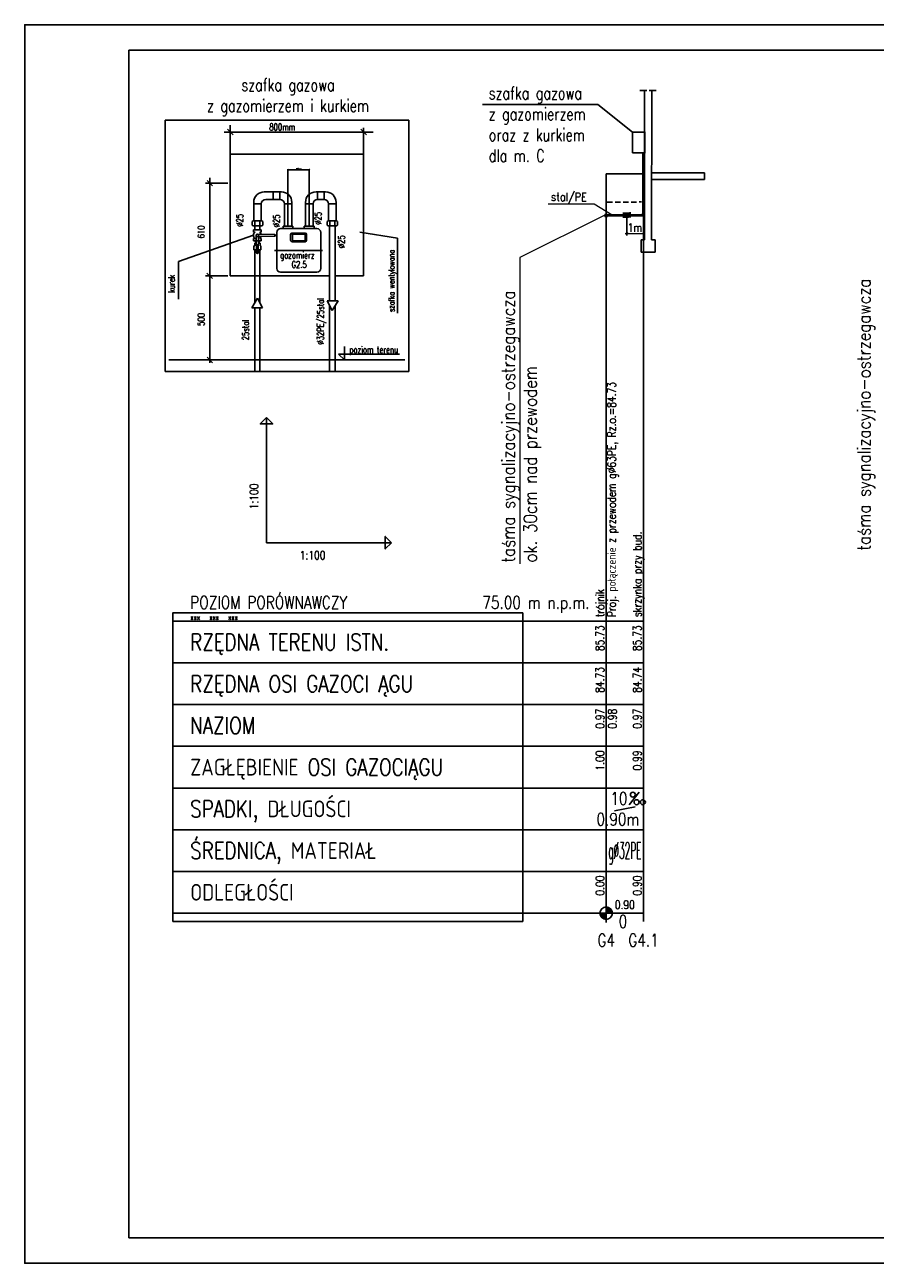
# Model space of a CAD drawing. Extents: x -2340 to 12549, y -755 to 9303.
# Tile 7 of 8: x 8349 to 10390, y 6333 to 9303. Entities that reach past the tile are written whole.
import ezdxf
from ezdxf.enums import TextEntityAlignment as Align

# ---------------------------------------------------------------- set-up
doc = ezdxf.new("R2010")
doc.units = 0
doc.header["$LTSCALE"] = 0.1
doc.header["$MEASUREMENT"] = 0
for name, pattern in [('4003', [3, 2, -1]), ('CENTER', [50.8, 31.75, -6.35, 6.35, -6.35]), ('DASHED', [19.05, 12.7, -6.35]), ('DASHED2', [9.525, 6.35, -3.175])]:
    doc.linetypes.add(name, pattern=pattern)
doc.layers.get('0').update_dxf_attribs({"linetype": 'CONTINUOUS'})
doc.layers.get('Defpoints').update_dxf_attribs({"linetype": 'CONTINUOUS'})
for name, color, linetype in [('#op-kan-san', 3, 'CONTINUOUS'), ('02_OPIS', 3, 'CONTINUOUS'), ('05_ODNOSNIKI', 255, 'CONTINUOUS'), ('_odnosniki', 8, 'CONTINUOUS'), ('_TABELA', 7, 'CONTINUOUS'), ('BUDYNKI', 7, 'CONTINUOUS'), ('LICZBY', 7, 'CONTINUOUS'), ('LINIE_ODN', 7, 'CONTINUOUS'), ('LINIE_TABELI', 7, 'CONTINUOUS'), ('ODCINKI', 2, 'CONTINUOUS'), ('Odnośniki', 255, 'CONTINUOUS'), ('OPIS_PZ', 7, 'CONTINUOUS'), ('OPIS_WL', 7, 'CONTINUOUS'), ('OPISRZĘDNA', 3, 'CONTINUOUS'), ('OSIE', 7, 'CENTER'), ('TER_ISTN', 8, 'CONTINUOUS'), ('TEREN', 6, 'CONTINUOUS'), ('WEZLY', 2, 'CONTINUOUS'), ('WYMIARY', 7, 'CONTINUOUS')]:
    doc.layers.add(name, color=color, linetype=linetype)
doc.layers.add('gaz', color=2, linetype='CONTINUOUS', lineweight=25)
doc.styles.add('ROMANS', font='romans', dxfattribs={"width": 0.8})
doc.styles.get("Standard").update_dxf_attribs({"font": 'txt.shx'})
doc.styles.add('STYL1', font='SIMPLEX.SHX', dxfattribs={"width": 0.8})
doc.styles.add('STYL10', font='SIMPLEX.SHX', dxfattribs={"width": 0.8})
doc.styles.add('STYL13', font='SIMPLEX.SHX', dxfattribs={"width": 0.8})
doc.styles.add('STYL15', font='SIMPLEX.SHX', dxfattribs={"width": 0.8})
doc.styles.add('STYL17', font='SIMPLEX.SHX', dxfattribs={"width": 0.8})
doc.styles.add('STYL2', font='SIMPLEX.SHX', dxfattribs={"width": 0.8})
doc.styles.add('STYL3', font='SIMPLEX.SHX', dxfattribs={"width": 0.8})
doc.styles.add('STYL4', font='SIMPLEX.SHX', dxfattribs={"width": 0.8})
doc.styles.add('STYL5', font='SIMPLEX.SHX', dxfattribs={"width": 0.8})
doc.styles.add('STYL6', font='SIMPLEX.SHX', dxfattribs={"width": 0.8})
doc.styles.add('STYL7', font='SIMPLEX.SHX', dxfattribs={"width": 0.8})
doc.styles.add('STYL8', font='SIMPLEX.SHX', dxfattribs={"width": 0.8})
doc.dimstyles.new('ISO-25', dxfattribs={"dimtxt": 2.5, "dimasz": 2.5, "dimexe": 1.25, "dimexo": 0.625, "dimtad": 1, "dimdec": 4, "dimdsep": 46, "dimtxsty": 'Standard', "dimcen": 2.5, "dimadec": 0, "dimazin": 0, "dimtfac": 1, "dimtdec": 4, "dimtmove": 0, "dimatfit": 3, "dimfxl": 1, "dimtolj": 1, "dimtzin": 0, "dimarcsym": 0})

# ---------------------------------------------------------------- blocks, each defined once
blk = doc.blocks.new('_OBLIQUE')
at = {"color": 0, "linetype": 'ByBlock'}
blk.add_line((-0.5, -0.5), (0.5, 0.5), dxfattribs=at)
blk = doc.blocks.new('*D26')
at = {"layer": 'Defpoints', "color": 0}
for p in [(9031.9, 8955.2), (8980.8, 8819.9), (9031.9, 8819.9)]:
    blk.add_point(p, dxfattribs=at)
at = {"layer": 'LINIE_TABELI', "color": 0, "lineweight": -2, "ltscale": 50}
for p, q in [((8980.8, 8820.5), (8980.8, 8956.4)), ((8980.8, 8955.2), (9031.9, 8955.2)), ((9031.9, 8820.5), (9031.9, 8956.4))]:
    blk.add_line(p, q, dxfattribs=at)
at = {"layer": 'LINIE_TABELI', "color": 0, "lineweight": -2, "xscale": 2.5, "yscale": 2.5, "zscale": 2.5, "rotation": 180}
blk.add_blockref('_OBLIQUE', (8980.8, 8955.2), dxfattribs=at)
at = {"layer": 'LINIE_TABELI', "color": 0, "lineweight": -2, "xscale": 2.5, "yscale": 2.5, "zscale": 2.5}
blk.add_blockref('_OBLIQUE', (9031.9, 8955.2), dxfattribs=at)
at = {"layer": 'LINIE_TABELI', "color": 0, "insert": (9006.4, 8957.1), "char_height": 2.5, "attachment_point": 5}
blk.add_mtext('\\A1;130mm', dxfattribs=at)

msp = doc.modelspace()

# ---------------------------------------------------------------- hatches: boundary and pattern name
at = {"layer": 'TER_ISTN'}
msp.add_hatch(color=7, dxfattribs=at).paths.add_polyline_path([(9784.55386, 8839.15409), (9804.4872, 8840.13231), (9803.82577, 8853.61048), (9783.89242, 8852.63226)])

# ---------------------------------------------------------------- linework, layer by layer
at = {"layer": '#op-kan-san', "color": 7}
for q in [(9447.94301, 9112.04032), (9807.38981, 9045.4921)]:
    msp.add_line((9724.50046, 9112.04032), q, dxfattribs=at)
msp.add_line((9833.94664, 8801.86512), (9790.56385, 8802.10268))
at = {"layer": '05_ODNOSNIKI', "color": 7}
for p, q in [((9243.78667, 8791.38877), (9153.54872, 8805.70452)), ((9243.78667, 8611.54431), (9243.78667, 8791.38877))]:
    msp.add_line(p, q, dxfattribs=at)
at = {"layer": '_odnosniki', "color": 7, "lineweight": 0}
for p, q in [((9739.89981, 8845.4921), (9537.70492, 8744.80167)), ((9537.70492, 8744.80167), (9537.70492, 8010.22115))]:
    msp.add_line(p, q, dxfattribs=at)
at = {"layer": '_TABELA', "color": 7, "lineweight": 0}
msp.add_line((9715.4869, 8873.18145), (9759.22578, 8847.24031), dxfattribs=at)
at = {"layer": '_TABELA', "color": 7}
msp.add_lwpolyline([(8349.40461, 9302.8498), (12549.40461, 9302.8498), (8349.40461, 9302.8498), (8349.40461, 6332.8498), (12549.40461, 6332.8498), (12549.40461, 9302.8498)], dxfattribs=at)
msp.add_lwpolyline([(12489.40461, 9241.8498), (8599.40461, 9241.8498), (8599.40461, 6393.8498), (12489.40461, 6393.8498)], close=True, dxfattribs=at)
at = {"layer": 'BUDYNKI'}
for p, q in [((9842.34981, 9145.4921), (9825.67981, 9145.4921)), ((9836.78981, 8787.4921), (9836.78981, 9145.4921)), ((9836.78981, 9145.4921), (9842.34981, 9145.4921)), ((9864.56981, 9145.4921), (9847.89981, 9145.4921)), ((9847.89981, 9145.4921), (9853.45981, 9145.4921)), ((9854.45981, 9145.4921), (9853.45981, 8787.4921)), ((9828.45981, 8757.4921), (9828.45981, 8787.4921)), ((9828.45981, 8787.4921), (9836.78981, 8787.4921)), ((9853.45981, 8787.4921), (9861.78981, 8787.4921)), ((9861.78981, 8787.4921), (9861.78981, 8757.4921)), ((9861.78981, 8757.4921), (9828.45981, 8757.4921)), ((9844.11981, 8757.4921), (9844.11981, 8757.4921))]:
    msp.add_line(p, q, dxfattribs=at)
at = {"layer": 'gaz', "color": 7}
for p, q in [((8961.59485, 8902.18505), (8924.11768, 8902.18505)), ((8961.59485, 8884.18505), (8927.71768, 8884.18505)), ((8942.19791, 8902.18505), (8945.79791, 8902.18505)), ((8945.79791, 8902.18505), (8945.79791, 8884.18505)), ((8945.79791, 8884.18505), (8945.79791, 8902.18505)), ((8961.59485, 8902.18505), (8961.59485, 8884.18505)), ((8961.59485, 8884.18505), (8961.59485, 8902.18505)), ((8965.19485, 8902.18505), (8961.59485, 8902.18505)), ((9048.30678, 8902.18505), (9051.90678, 8902.18505)), ((9051.90678, 8902.18505), (9051.90678, 8884.18505)), ((9051.90678, 8884.18505), (9051.90678, 8902.18505)), ((9051.90678, 8902.18505), (9071.30372, 8902.18505)), ((9051.90678, 8884.18505), (9067.70372, 8884.18505)), ((9067.70372, 8902.18505), (9067.70372, 8884.18505)), ((9067.70372, 8884.18505), (9067.70372, 8902.18505)), ((9071.30372, 8902.18505), (9067.70372, 8902.18505)), ((8898.91768, 8876.98505), (8898.91768, 8873.38505)), ((8898.91768, 8873.38505), (8898.91768, 8832.6705)), ((8916.91768, 8873.38505), (8898.91768, 8873.38505)), ((8916.91768, 8873.38505), (8898.91768, 8873.38505)), ((8898.91768, 8873.38505), (8916.91768, 8873.38505)), ((8916.91768, 8873.38505), (8898.91768, 8873.38505)), ((8916.91768, 8873.38505), (8916.91768, 8832.6705)), ((8972.39485, 8819.91342), (8972.39485, 8873.38505)), ((8972.39485, 8873.38505), (8990.39485, 8873.38505)), ((8972.39485, 8873.38505), (8990.39485, 8873.38505)), ((8990.39485, 8873.38505), (8972.39485, 8873.38505)), ((8972.39485, 8873.38505), (8990.39485, 8873.38505)), ((8990.39485, 8876.98505), (8990.39485, 8873.38505)), ((8990.39485, 8819.91342), (8990.39485, 8873.38505)), ((9023.10678, 8876.98505), (9023.10678, 8873.38505)), ((9023.10678, 8819.91342), (9023.10678, 8873.38505)), ((9041.10678, 8873.38505), (9023.10678, 8873.38505)), ((9041.10678, 8873.38505), (9023.10678, 8873.38505)), ((9023.10678, 8873.38505), (9041.10678, 8873.38505)), ((9041.10678, 8873.38505), (9023.10678, 8873.38505)), ((9041.10678, 8819.91342), (9041.10678, 8873.38505)), ((9078.50372, 8873.38505), (9078.50372, 8832.6705)), ((9078.50372, 8873.38505), (9096.50372, 8873.38505)), ((9078.50372, 8873.38505), (9096.50372, 8873.38505)), ((9096.50372, 8873.38505), (9078.50372, 8873.38505)), ((9078.50372, 8873.38505), (9096.50372, 8873.38505)), ((9096.50372, 8876.98505), (9096.50372, 8873.38505)), ((9096.50372, 8873.38505), (9096.50372, 8832.6705)), ((8897.75807, 8832.6705), (8895.46341, 8830.84822)), ((8895.46341, 8830.84822), (8895.46341, 8822.03933)), ((8895.46341, 8822.03933), (8897.77768, 8820.32651)), ((8918.07729, 8832.6705), (8897.75807, 8832.6705)), ((8917.39241, 8832.6705), (8899.01465, 8832.6705)), ((8901.86408, 8820.32651), (8901.86408, 8832.6705)), ((8913.69736, 8820.32651), (8913.69736, 8832.6705)), ((8920.37195, 8822.03933), (8918.05768, 8820.32651)), ((8918.07729, 8832.6705), (8920.37195, 8830.84822)), ((8920.37195, 8830.84822), (8920.37195, 8822.03933)), ((9077.34412, 8832.6705), (9075.04945, 8830.84822)), ((9075.04945, 8830.84822), (9075.04945, 8822.03933)), ((9075.04945, 8822.03933), (9077.36372, 8820.32651)), ((9077.34412, 8832.6705), (9097.66333, 8832.6705)), ((9078.02899, 8832.6705), (9096.40675, 8832.6705)), ((9081.72404, 8820.32651), (9081.72404, 8832.6705)), ((9093.55732, 8820.32651), (9093.55732, 8832.6705)), ((9099.95799, 8822.03933), (9097.64372, 8820.32651)), ((9097.66333, 8832.6705), (9099.95799, 8830.84822)), ((9099.95799, 8830.84822), (9099.95799, 8822.03933)), ((8918.05768, 8820.32651), (8897.77768, 8820.32651)), ((8901.69736, 8811.13845), (8901.69736, 8820.32651)), ((8913.69736, 8811.13845), (8913.69736, 8820.32651)), ((8954.10453, 8718.71342), (8954.10453, 8804.71342)), ((9050.56158, 8813.91342), (8963.30453, 8813.91342)), ((8969.12871, 8819.91342), (8992.52371, 8819.91342)), ((8969.12871, 8813.91342), (8969.12871, 8819.91342)), ((8987.39082, 8799.62538), (8987.39082, 8785.86538)), ((9022.59082, 8802.82538), (8990.59082, 8802.82538)), ((9021.95082, 8800.58538), (8991.55082, 8800.58538)), ((8991.55082, 8800.58538), (8991.55082, 8784.90538)), ((8992.52371, 8813.24241), (8992.52371, 8819.91342)), ((9020.19195, 8819.91342), (9043.58695, 8819.91342)), ((9020.19195, 8813.91342), (9020.19195, 8819.91342)), ((9021.95082, 8800.58538), (9021.95082, 8784.90538)), ((9025.79082, 8799.62538), (9025.79082, 8785.86538)), ((9043.58695, 8813.24241), (9043.58695, 8819.91342)), ((9059.76158, 8718.71342), (9059.76158, 8804.71342)), ((9077.36372, 8820.32651), (9097.64372, 8820.32651)), ((9080.41416, 8820.32651), (9080.41416, 8640.54966)), ((9094.5509, 8640.54966), (9094.5509, 8820.32651)), ((8948.62804, 8761.71342), (9064.22852, 8761.71342)), ((9022.59082, 8782.66538), (8990.59082, 8782.66538)), ((9021.95082, 8784.90538), (8991.55082, 8784.90538)), ((9080.41416, 8630.47343), (9080.41416, 8471.53175)), ((9094.5509, 8471.53175), (9094.5509, 8629.62455))]:
    msp.add_line(p, q, dxfattribs=at)
at = {"layer": 'gaz', "color": 7, "ltscale": 10}
for p, q in [((8898.29736, 8811.13845), (8917.09736, 8811.13845)), ((8904.95997, 8797.93845), (8905.50745, 8756.67584)), ((8907.69736, 8800.67584), (8948.95997, 8800.12836)), ((8907.69736, 8795.20107), (8948.95997, 8795.74854)), ((8910.43474, 8797.93845), (8909.88727, 8756.67584)), ((8913.22908, 8805.53845), (8917.09736, 8805.53845)), ((8917.09736, 8811.13845), (8917.09736, 8805.53845)), ((8898.29736, 8784.73845), (8917.09736, 8784.73845)), ((8899.23736, 8772.56581), (8901.21736, 8772.56581)), ((8899.23736, 8772.56581), (8899.23736, 8763.13845)), ((8899.23736, 8763.13845), (8916.15736, 8763.13845)), ((8901.21736, 8772.56581), (8901.21736, 8779.09746)), ((8913.69736, 8763.13845), (8901.69736, 8763.13845)), ((8901.69736, 8636.16752), (8901.69736, 8763.13845)), ((8912.19736, 8784.73845), (8912.19736, 8779.09746)), ((8914.17736, 8779.09746), (8912.19736, 8779.09746)), ((8913.69736, 8636.5797), (8913.69736, 8763.13845)), ((8914.17736, 8772.56581), (8914.17736, 8779.09746)), ((8914.17736, 8772.56581), (8916.15736, 8772.56581)), ((8916.15736, 8772.56581), (8916.15736, 8763.13845)), ((8917.09736, 8790.33845), (8917.09736, 8784.73845)), ((8901.69736, 8472.44707), (8901.69736, 8623.92205)), ((8913.69736, 8472.44707), (8913.69736, 8623.92205))]:
    msp.add_line(p, q, dxfattribs=at)
at = {"layer": 'gaz', "color": 7, "linetype": 'DASHED', "ltscale": 10}
for p, q in [((8898.29736, 8811.13845), (8898.29736, 8805.53845)), ((8898.29736, 8805.53845), (8902.16563, 8805.53845)), ((8898.29736, 8790.33845), (8902.16563, 8790.33845)), ((8898.29736, 8790.33845), (8898.29736, 8784.73845)), ((8901.21736, 8779.09746), (8903.19736, 8779.09746)), ((8903.19736, 8784.73845), (8903.19736, 8779.09746)), ((8913.22908, 8790.33845), (8917.09736, 8790.33845))]:
    msp.add_line(p, q, dxfattribs=at)
msp.add_circle((8907.69736, 8797.93845), 2.73739, dxfattribs=at)
at = {"layer": 'gaz', "color": 7}
for centre, radius, start, end in [((8924.11768, 8876.98505), 25.2, 90, 180), ((8927.71768, 8873.38505), 10.8, 90, 180), ((8961.59485, 8873.38505), 10.8, 0, 90), ((8965.19485, 8876.98505), 25.2, 0, 90), ((9048.30678, 8876.98505), 25.2, 90, 180), ((9051.90678, 8873.38505), 10.8, 90, 180), ((9067.70372, 8873.38505), 10.8, 0, 90), ((9071.30372, 8876.98505), 25.2, 0, 90), ((8963.30453, 8804.71342), 9.2, 90, 180), ((8990.59082, 8799.62538), 3.2, 90, 180), ((9022.59082, 8799.62538), 3.2, 0, 90), ((9050.56158, 8804.71342), 9.2, 0, 90), ((8990.59082, 8785.86538), 3.2, 180, 270), ((9022.59082, 8785.86538), 3.2, 270, 0), ((8963.30453, 8718.71342), 9.2, 180, 270), ((9050.56158, 8718.71342), 9.2, 270, 0)]:
    msp.add_arc(centre, radius, start, end, dxfattribs=at)
at = {"layer": 'gaz', "color": 7, "ltscale": 10}
for centre, radius, start, end in [((8907.69736, 8797.93845), 9.4, 126.04932905, 233.95067095), ((8907.69736, 8797.93845), 9.4, 16.16879073, 53.95067095), ((8907.69736, 8797.93845), 9.4, 306.04932905, 343.83120927), ((8948.60255, 8797.93845), 2.21888, 279.26954098, 80.73045902), ((8907.69736, 8756.67584), 2.18991, 180, 0)]:
    msp.add_arc(centre, radius, start, end, dxfattribs=at)
at = {"layer": 'LICZBY'}
for p, q in [((9823.61981, 7462.4921), (9799.61981, 7432.4921)), ((9743.04981, 7157.5721), (9746.18981, 7187.4121)), ((9744.09981, 7157.5021), (9745.13981, 7187.4821)), ((9744.61981, 7194.9921), (9744.61981, 7149.9921)), ((9722.11981, 7172.4921), (9767.11981, 7172.4921)), ((9729.65981, 7171.4421), (9759.57981, 7173.5421)), ((9729.76981, 7170.4021), (9759.46981, 7174.5821)), ((9729.94981, 7169.3721), (9759.28981, 7175.6121)), ((9730.19981, 7168.3621), (9759.03981, 7176.6221)), ((9730.51981, 7167.3621), (9758.71981, 7177.6221)), ((9730.91981, 7166.3921), (9758.31981, 7178.5921)), ((9731.37981, 7165.4521), (9757.85981, 7179.5321)), ((9731.89981, 7164.5421), (9757.33981, 7180.4421)), ((9732.47981, 7163.6721), (9756.75981, 7181.3121)), ((9733.12981, 7162.8521), (9756.10981, 7182.1321)), ((9733.82981, 7162.0721), (9755.40981, 7182.9121)), ((9734.57981, 7161.3421), (9754.65981, 7183.6421)), ((9735.38981, 7160.6721), (9753.84981, 7184.3121)), ((9736.22981, 7160.0521), (9753.00981, 7184.9321)), ((9737.11981, 7159.5021), (9752.11981, 7185.4821)), ((9738.03981, 7159.0121), (9751.19981, 7185.9721)), ((9738.99981, 7158.5821), (9750.23981, 7186.4021)), ((9739.97981, 7158.2221), (9749.25981, 7186.7621)), ((9740.98981, 7157.9421), (9748.24981, 7187.0421)), ((9742.01981, 7157.7221), (9747.21981, 7187.2621))]:
    msp.add_line(p, q, dxfattribs=at)
for centre, radius in [((9808.61981, 7456.4921), 6), ((9817.61981, 7438.4921), 6), ((9832.61981, 7438.4921), 6), ((9744.61981, 7172.4921), 15)]:
    msp.add_circle(centre, radius, dxfattribs=at)
at = {"layer": 'LINIE_ODN', "color": 7}
for p, q in [((8908.29467, 8647.02869), (8894.25919, 8623.92205)), ((8920.24203, 8623.92205), (8908.29467, 8647.02869)), ((8920.24203, 8623.92205), (8894.25919, 8623.92205)), ((9075.20421, 8640.54966), (9101.18705, 8640.54966)), ((9075.20421, 8640.54966), (9087.15157, 8617.44303)), ((9087.15157, 8617.44303), (9101.18705, 8640.54966))]:
    msp.add_line(p, q, dxfattribs=at)
at = {"layer": 'LINIE_ODN'}
for q in [(8929.43115, 8360.82692), (9229.43115, 8060.82692)]:
    msp.add_line((8929.43115, 8060.82692), q, dxfattribs=at)
for points in [[(9744.61981, 7872.4921), (9744.61981, 8945.4921)], [(9834.18981, 7872.4921), (9834.18981, 8945.4921)]]:
    msp.add_lwpolyline(points, dxfattribs=at)
for points in [[(8929.43115, 8360.82692), (8944.43115, 8345.82692), (8914.43115, 8345.82692)], [(9229.43115, 8060.82692), (9214.43115, 8045.82692), (9214.43115, 8075.82692)]]:
    msp.add_lwpolyline(points, close=True, dxfattribs=at)
at = {"layer": 'LINIE_TABELI'}
for p, q in [((9980.36866, 8947.4921), (9853.45981, 8947.4921)), ((9980.36866, 8931.76446), (9980.36866, 8947.4921)), ((9853.45981, 8931.76446), (9980.36866, 8931.76446)), ((9793.92131, 8797.34869), (9794.18981, 8846.38229)), ((9796.39732, 8804.50755), (9791.49716, 8799.66076)), ((9833.94664, 8801.86512), (9793.94724, 8802.08416)), ((8704.61981, 7872.4921), (9744.61981, 7872.4921)), ((9744.61981, 7872.4921), (9834.18981, 7872.4921)), ((9744.61981, 7872.4921), (9744.61981, 7172.4921)), ((9744.61981, 7872.4921), (9744.61981, 7472.4921)), ((9834.18981, 7872.4921), (9834.18981, 7172.4921)), ((9834.18981, 7872.4921), (9834.18981, 7472.4921)), ((8704.61981, 7772.4921), (9744.61981, 7772.4921)), ((9744.61981, 7772.4921), (9834.18981, 7772.4921)), ((8704.61981, 7672.4921), (9744.61981, 7672.4921)), ((9744.61981, 7672.4921), (9834.18981, 7672.4921)), ((8704.61981, 7572.4921), (9744.61981, 7572.4921)), ((9744.61981, 7572.4921), (9834.18981, 7572.4921)), ((8704.61981, 7472.4921), (9744.61981, 7472.4921)), ((9744.61981, 7472.4921), (9834.18981, 7472.4921)), ((9744.61981, 7472.4921), (9744.61981, 7372.4921)), ((9834.18981, 7472.4921), (9834.18981, 7372.4921)), ((9764.61981, 7417.4921), (9814.18981, 7427.4921)), ((8704.61981, 7372.4921), (9744.61981, 7372.4921)), ((9744.61981, 7372.4921), (9834.18981, 7372.4921)), ((9834.18981, 7372.4921), (9834.18981, 7272.4921)), ((8704.61981, 7272.4921), (9744.61981, 7272.4921)), ((9744.61981, 7272.4921), (9834.18981, 7272.4921)), ((9744.61981, 7272.4921), (9744.61981, 7152.4921)), ((9834.18981, 7272.4921), (9834.18981, 7152.4921)), ((8704.61981, 7172.4921), (9744.61981, 7172.4921)), ((9744.61981, 7172.4921), (9834.18981, 7172.4921))]:
    msp.add_line(p, q, dxfattribs=at)
at = {"layer": 'LINIE_TABELI', "lineweight": 0}
msp.add_line((9605.48284, 8873.78383), (9715.4869, 8873.18145), dxfattribs=at)
at = {"layer": 'LINIE_TABELI'}
msp.add_lwpolyline([(8704.61981, 7152.4921), (9544.61981, 7152.4921), (9544.61981, 7892.4921), (8704.61981, 7892.4921)], close=True, dxfattribs=at)
at = {"layer": 'ODCINKI', "color": 7, "linetype": 'DASHED', "ltscale": 10}
msp.add_line((9747.32981, 8877.1221), (9829.38981, 8877.93749), dxfattribs=at)
at = {"layer": 'ODCINKI'}
for p, q in [((9747.32981, 8847.1221), (9829.38981, 8847.93749)), ((9747.32981, 8847.1221), (9747.32981, 8843.9221)), ((9829.38981, 8844.73749), (9747.32981, 8843.9221)), ((9829.38981, 8847.93749), (9829.38981, 8844.73749))]:
    msp.add_line(p, q, dxfattribs=at)
at = {"layer": 'Odnośniki', "color": 7, "linetype": 'Continuous'}
for p, q in [((8842.50933, 8992.3806), (8842.50933, 9062.15458)), ((8827.73638, 9045.63885), (9185.22009, 9045.63885)), ((8849.14061, 9039.00757), (8835.87804, 9052.27013)), ((9169.2331, 9039.00757), (9155.97054, 9052.27013)), ((9162.60182, 8992.3806), (9162.60182, 9055.54115)), ((8836.61038, 8923.06716), (8783.25124, 8923.06716)), ((8800.00367, 8916.43588), (8786.74111, 8929.69844)), ((8793.37239, 8935.55526), (8793.37239, 8492.28939)), ((8718.33457, 8735.50872), (8898.29736, 8797.93845)), ((8718.33457, 8644.5276), (8718.33457, 8735.50872)), ((8799.9276, 8694.25606), (8786.66503, 8707.51862)), ((8836.5343, 8700.88734), (8783.17517, 8700.88734)), ((9116.7282, 8531.38094), (9116.7282, 8498.92067)), ((8859.26593, 8498.92067), (8749.4067, 8498.92067)), ((8800.00367, 8492.28939), (8786.74111, 8505.55195)), ((9116.7282, 8498.92067), (9102.0702, 8513.16442))]:
    msp.add_line(p, q, dxfattribs=at)
at = {"layer": 'Odnośniki', "color": 7}
msp.add_line((9102.0702, 8513.16442), (9248.64911, 8513.16442), dxfattribs=at)
at = {"layer": 'OPIS_WL'}
msp.add_circle((9744.61981, 8845.4921), 3.15, dxfattribs=at)
at = {"layer": 'OSIE', "color": 7, "linetype": 'ByBlock'}
for p, q in [((8686.06323, 9074.29472), (8686.06323, 8471.53175)), ((8686.06323, 9074.29472), (9271.01571, 9074.29472)), ((9271.01571, 8471.53175), (9271.01571, 9074.29472)), ((8686.06323, 8471.53175), (9271.01571, 8471.53175))]:
    msp.add_line(p, q, dxfattribs=at)
at = {"layer": 'OSIE', "color": 7, "linetype": 'Continuous', "ltscale": 80}
for p, q in [((8842.50933, 8992.3806), (8842.50933, 8700.85301)), ((8842.50933, 8992.3806), (9162.60182, 8992.3806)), ((9162.60182, 8700.85301), (9162.60182, 8992.3806)), ((8963.30453, 8709.51342), (9050.56158, 8709.51342)), ((8842.50933, 8700.85301), (8878.80974, 8700.85301)), ((8878.80974, 8700.85301), (9080.41416, 8700.85301)), ((9094.5509, 8700.85301), (9162.60182, 8700.85301))]:
    msp.add_line(p, q, dxfattribs=at)
at = {"layer": 'OSIE'}
for p, q in [((9739.89981, 8845.4921), (9749.33981, 8845.4921)), ((9744.61981, 8840.7721), (9744.61981, 8850.2221)), ((9747.32981, 8845.5221), (9829.38981, 8846.33749))]:
    msp.add_line(p, q, dxfattribs=at)
at = {"layer": 'TER_ISTN'}
msp.add_lwpolyline([(9744.61981, 8945.4921), (9834.18981, 8945.4921)], dxfattribs=at)
at = {"layer": 'TEREN', "color": 7}
msp.add_line((8695.51454, 8498.92067), (9261.86107, 8498.92067), dxfattribs=at)
at = {"layer": 'WEZLY'}
for p, q in [((9835.78981, 8995.4921), (9832.58981, 8995.4921)), ((9832.58981, 8995.4921), (9832.58981, 8851.13749)), ((9835.78981, 8851.13749), (9835.78981, 8995.4921)), ((9832.26981, 8851.13749), (9836.10981, 8851.13749)), ((9829.38981, 8848.25749), (9829.38981, 8844.41749))]:
    msp.add_line(p, q, dxfattribs=at)
msp.add_lwpolyline([(9807.38981, 8995.4921), (9837.38981, 8995.4921), (9837.38981, 9045.4921), (9807.38981, 9045.4921)], close=True, dxfattribs=at)
for points in [[(9829.38981, 8847.93749), (9829.88981, 8847.97749), (9830.37981, 8848.09749), (9830.83981, 8848.28749), (9831.26981, 8848.54749), (9831.64981, 8848.87749), (9831.97981, 8849.25749), (9832.23981, 8849.68749), (9832.42981, 8850.14749), (9832.54981, 8850.63749), (9832.58981, 8851.13749)], [(9829.38981, 8844.73749), (9830.38981, 8844.81749), (9831.36981, 8845.04749), (9832.28981, 8845.43749), (9833.14981, 8845.95749), (9833.90981, 8846.61749), (9834.56981, 8847.37749), (9835.08981, 8848.23749), (9835.47981, 8849.15749), (9835.70981, 8850.13749), (9835.78981, 8851.13749)]]:
    msp.add_lwpolyline(points, dxfattribs=at)

# ---------------------------------------------------------------- texts
at = {"layer": '02_OPIS', "color": 7, "style": 'ROMANS', "width": 0.75}
for s, p in [('%%C25', (9061.40475, 8823.44371)), ('%%C25', (8961.43899, 8817.06689)), ('610', (8780.58927, 8790.52447)), ('%%C25', (9117.43101, 8767.24821)), ('%%C32PE/25stal', (9067.01102, 8535.90579)), ('500', (8780.58927, 8580.68743)), ('25stal', (8887.07085, 8546.15007))]:
    msp.add_text(s, height=16, rotation=90, dxfattribs=at).set_placement(p)
at = {"layer": '02_OPIS', "color": 7, "linetype": 'DASHED2', "style": 'ROMANS', "width": 0.75}
msp.add_text('%%C25', height=16, rotation=90, dxfattribs=at).set_placement((8873.35348, 8818.59034))
at = {"layer": '02_OPIS', "color": 7, "style": 'ROMANS', "width": 0.75}
msp.add_text('poziom terenu', height=16, dxfattribs=at).set_placement((9128.51683, 8515.55616))
at = {"layer": '_odnosniki', "color": 7, "lineweight": 0, "style": 'ROMANS', "width": 0.85}
for s, p in [('taśma sygnalizacyjno-ostrzegawcza', (10378.91329, 8041.9451)), ('taśma sygnalizacyjno-ostrzegawcza', (9525.60729, 8013.3151)), ('ok. 30cm nad przewodem', (9577.99269, 8013.3151))]:
    msp.add_text(s, height=31.25, rotation=90, dxfattribs=at).set_placement(p)
at = {"layer": 'gaz', "color": 7, "style": 'ROMANS', "width": 0.75}
for s, p in [('gazomierz', (8962.17415, 8742.22478)), ('G2.5', (8989.54435, 8719.90637))]:
    msp.add_text(s, height=16, dxfattribs=at).set_placement(p)
at = {"layer": 'LICZBY', "width": 0.8}
for s, height, style, p in [('POZIOM PORÓWNAWCZY', 30, 'STYL10', (8746.61981, 7902.4921)), ('xxx   xxx   xxx', 12, 'STYL3', (8746.61981, 7875.4921)), ('10', 30, 'STYL4', (9754.61981, 7432.4921)), ('0', 30, 'STYL7', (9774.61981, 7137.4921))]:
    msp.add_text(s, height=height, dxfattribs=dict(at, style=style)).set_placement(p)
at = {"layer": 'LICZBY', "style": 'STYL2', "width": 0.8}
for s, p in [('85.73', (9739.61981, 7862.4921)), ('85.73', (9829.18981, 7862.4921)), ('84.73', (9739.61981, 7762.4921)), ('84.74', (9829.18981, 7762.4921)), ('0.97', (9739.61981, 7662.4921)), ('0.98', (9769.61981, 7662.4921)), ('0.97', (9829.18981, 7662.4921)), ('1.00', (9739.61981, 7562.4921)), ('0.99', (9829.18981, 7562.4921)), ('0.00', (9739.61981, 7262.4921)), ('0.90', (9829.18981, 7262.4921))]:
    msp.add_text(s, height=20, rotation=90, dxfattribs=at).set_placement(p, align=Align.RIGHT)
at = {"layer": 'LICZBY', "style": 'STYL4', "width": 0.8}
msp.add_text('0.90m', height=30, dxfattribs=at).set_placement((9824.18981, 7382.4921), align=Align.RIGHT)
at = {"layer": 'LICZBY', "style": 'STYL5', "width": 0.372984}
msp.add_text('g%%C32PE', height=40, dxfattribs=at).set_placement((9749.61981, 7302.4921), (9829.18981, 7302.4921), align=Align.FIT)
at = {"layer": 'LICZBY', "width": 0.8}
for s, height, style, p in [('0.90', 20, 'STYL6', (9789.39981, 7182.4921)), ('G4', 30, 'STYL13', (9744.61981, 7092.4921)), ('G4.1', 30, 'STYL13', (9834.18981, 7092.4921))]:
    msp.add_text(s, height=height, dxfattribs=dict(at, style=style)).set_placement(p, align=Align.CENTER)
at = {"layer": 'LICZBY', "color": 7, "linetype": '4003', "lineweight": 0, "char_height": 30, "style": 'STYL4'}
for s, insert, width, attachment_point in [('\\W0.75;szafka gazowa \\Pz gazomierzem i kurkiem\\P', (8981.16741, 9128.74289), 437.0665181, 5), ('\\W0.75;szafka gazowa \\Pz gazomierzem \\Poraz z kurkiem\\Pdla m. C ', (9462.87176, 9153.92381), 2274.767954, 1)]:
    msp.add_mtext(s, dxfattribs=dict(at, insert=insert, width=width, attachment_point=attachment_point))
at = {"layer": 'LINIE_TABELI', "style": 'STYL10', "width": 0.8}
msp.add_text('75.00 m n.p.m.', height=30, dxfattribs=at).set_placement((9704.61981, 7902.4921), align=Align.RIGHT)
at = {"layer": 'LINIE_TABELI', "style": 'STYL1', "width": 0.8}
for s, p in [('RZĘDNA TERENU ISTN.', (8746.61981, 7802.4921)), ('RZĘDNA OSI GAZOCI ĄGU', (8746.61981, 7702.4921)), ('NAZIOM', (8746.61981, 7602.4921)), ('ZAGŁĘBIENIE OSI GAZOCIĄGU', (8746.61981, 7502.4921)), ('SPADKI, DŁUGOŚCI', (8746.61981, 7402.4921)), ('ŚREDNICA, MATERIAŁ', (8746.61981, 7302.4921)), ('ODLEGŁOŚCI', (8746.61981, 7202.4921))]:
    msp.add_text(s, height=40, dxfattribs=at).set_placement(p)
at = {"layer": 'OPIS_PZ', "style": 'STYL15', "width": 0.8}
for s, p in [('skrzynka przy bud.', (9829.18981, 7882.4921)), ('trójnik', (9739.61981, 7882.4921))]:
    msp.add_text(s, height=20, rotation=90, dxfattribs=at).set_placement(p)
at = {"layer": 'OPIS_WL', "style": 'STYL17', "width": 0.8}
msp.add_text('Proj. połączenie z przewodem g%%C63PE, Rz.o.=84.73', height=20, rotation=90, dxfattribs=at).set_placement((9767.61981, 7882.4921))
at = {"layer": 'OPISRZĘDNA', "color": 7, "ltscale": 1200, "style": 'ROMANS', "width": 0.75}
msp.add_text('800mm', height=16, dxfattribs=at).set_placement((8936.35948, 9049.6886))
at = {"layer": 'OPISRZĘDNA', "color": 7, "lineweight": 0, "ltscale": 1200, "style": 'ROMANS', "width": 0.85}
msp.add_text('stal/PE', height=20, rotation=359.68625637, dxfattribs=at).set_placement((9612.27989, 8880.37184))
at = {"layer": 'OPISRZĘDNA', "color": 7, "ltscale": 1200, "style": 'ROMANS', "width": 0.75}
for s, height, p in [('szafka wentylowana', 14.256, (9236.59186, 8613.89002)), ('kurek', 16, (8709.46259, 8660.57824))]:
    msp.add_text(s, height=height, rotation=90, dxfattribs=at).set_placement(p)
at = {"layer": 'OPISRZĘDNA', "color": 7, "lineweight": 0, "ltscale": 1200, "insert": (9813.47871, 8816.49922), "char_height": 20, "attachment_point": 5, "rotation": 359.68625637, "style": 'ROMANS'}
msp.add_mtext('1m', dxfattribs=at)
at = {"layer": 'WYMIARY', "style": 'STYL8', "width": 0.8}
msp.add_text('1:100', height=20, rotation=90, dxfattribs=at).set_placement((8909.43115, 8140.82692))
msp.add_text('1:100', height=20, dxfattribs=at).set_placement((9009.43115, 8020.82692))

# ---------------------------------------------------------------- dimensions: what is measured, and where the dimension line sits
at = {"layer": 'LINIE_TABELI', "ltscale": 50}
dim = msp.add_linear_dim(base=(9031.88945, 8955.1836), p1=(8980.82621, 8819.91342), p2=(9031.88945, 8819.91342), text='130mm', dimstyle='ISO-25', override={"dimblk1": 'OBLIQUE', "dimblk2": 'OBLIQUE', "dimsah": 1, "dimtmove": 0, "dimtzin": 0}, dxfattribs=at)
dim.commit()
dim.dimension.update_dxf_attribs({"geometry": '*D26', "text_midpoint": (9006.35783, 8957.0586)})

doc.saveas('drawing.dxf')
